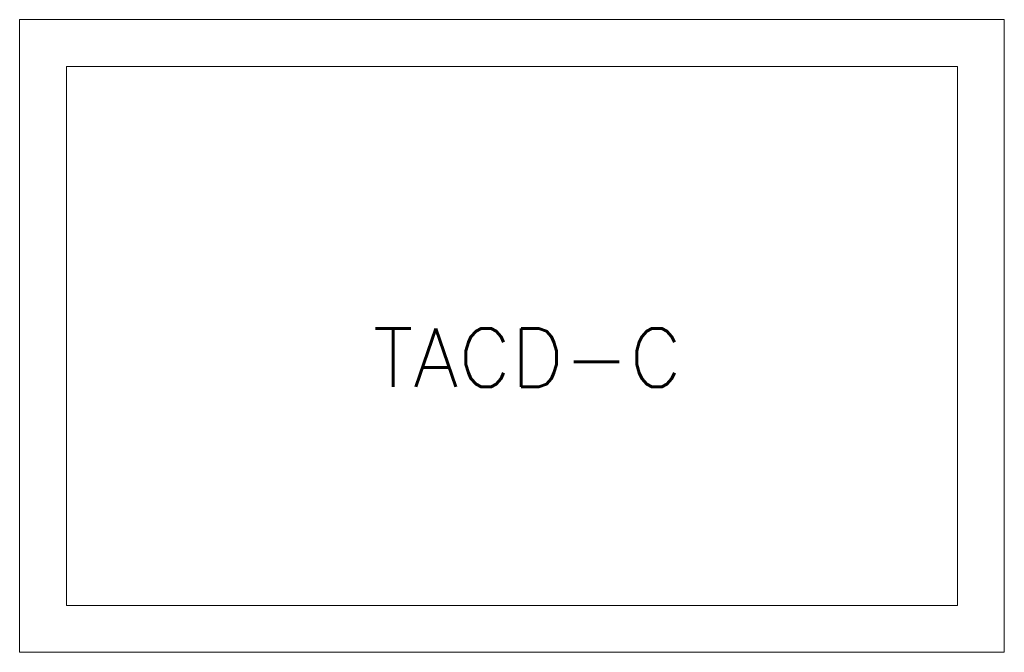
# Model space of a CAD drawing. Header units: inches. Extents: x -4968858 to -265257, y -220693 to 1871410.
# Tile 21 of 256: x -2043072 to -2040972, y 985370 to 986720. Entities that reach past the tile are written whole.
import ezdxf

# ---------------------------------------------------------------- set-up
doc = ezdxf.new("R2010")
doc.units = ezdxf.units.IN
doc.header["$MEASUREMENT"] = 0
doc.linetypes.add('CONTINOUS', pattern=[0])
for name, color, linetype, lineweight in [('13.CIVIL', 54, 'Continuous', 15), ('17. EQUIPMENT', 40, 'Continuous', 15), ('1_Text3.5', 2, 'Continuous', 18)]:
    doc.layers.add(name, color=color, linetype=linetype, lineweight=lineweight)
doc.styles.add('1_Romans', font='romans.shx', dxfattribs={"width": 0.85})

# ---------------------------------------------------------------- blocks, each defined once
blk = doc.blocks.new('A$C1F1B71E3')
at = {"layer": '13.CIVIL'}
blk.add_lwpolyline([(27149.8, 25781.3), (27149.8, 27131.3), (29249.8, 27131.3), (29249.8, 25781.3)], close=True, dxfattribs=at)
at = {"layer": '17. EQUIPMENT'}
blk.add_lwpolyline([(27249.8, 25881.3), (27249.8, 27031.3), (29149.8, 27031.3), (29149.8, 25881.3)], close=True, dxfattribs=at)
at = {"layer": '1_Text3.5', "style": '1_Romans'}
blk.add_text('TACD-C', height=125, dxfattribs=at).set_placement((27903.5, 26347.5))
blk = doc.blocks.new('AHP BLOCK')
at = {"xscale": 0.001, "yscale": 0.001, "zscale": 0.001}
blk.add_blockref('A$C1F1B71E3', (-166.1155, 61.8393), dxfattribs=at)

msp = doc.modelspace()

# ---------------------------------------------------------------- block references
at = {"color": 1, "linetype": 'CONTINOUS', "lineweight": 15, "xscale": 1000, "yscale": 1000, "zscale": 1000}
msp.add_blockref('AHP BLOCK', (-1904106.5, 897749.5), dxfattribs=at)

doc.saveas('drawing.dxf')
